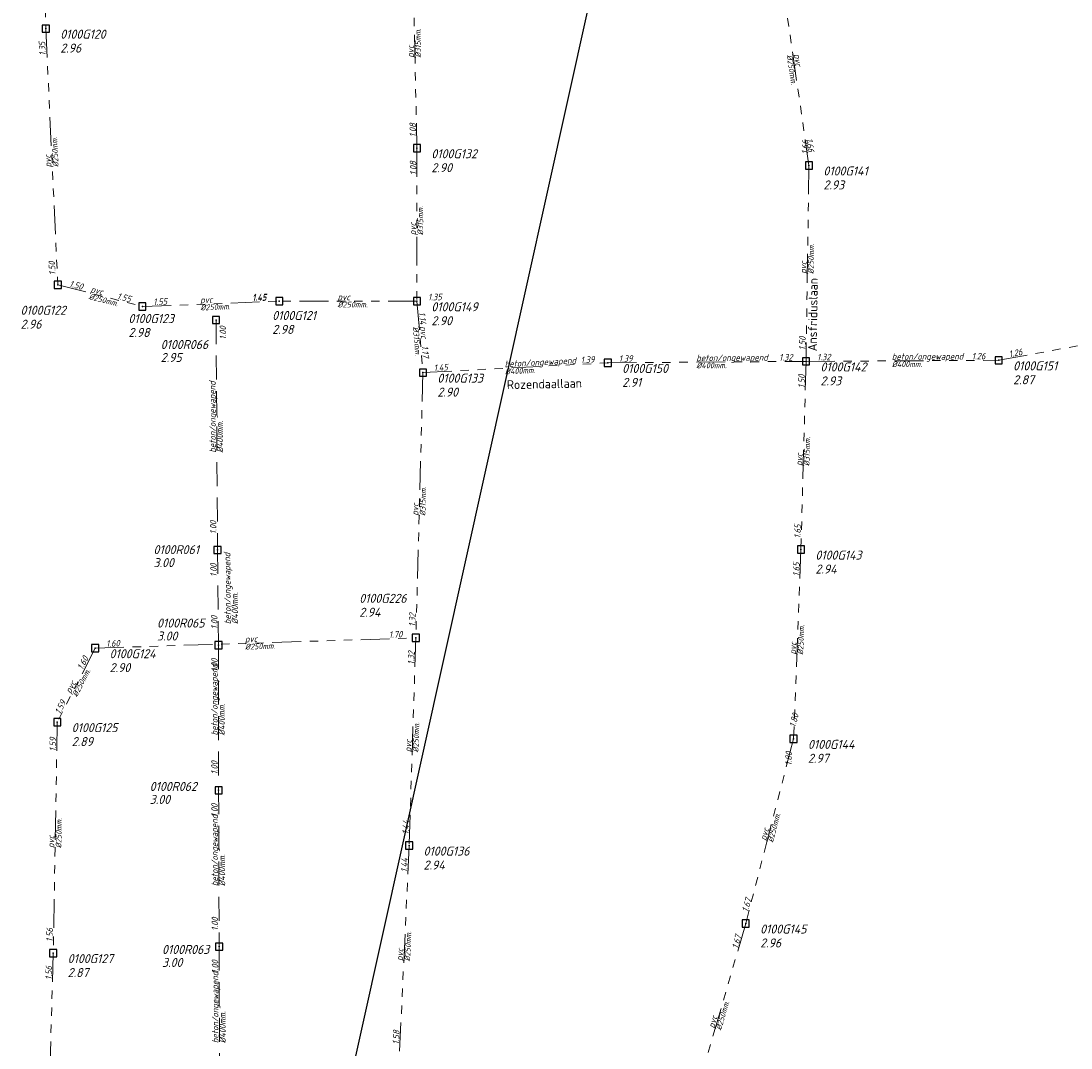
# Model space of a CAD drawing. Extents: x 155498 to 174806, y 452529 to 461643.
# Tile 10 of 44: x 157475 to 157694, y 460722 to 460936. Entities that reach past the tile are written whole.
import ezdxf
from ezdxf.enums import TextEntityAlignment as Align

# ---------------------------------------------------------------- set-up
doc = ezdxf.new("R2010")
doc.units = 0
doc.header["$PDMODE"] = 64
doc.header["$PDSIZE"] = 1.5
doc.linetypes.add('RI-GWA', pattern=[18.45, 6, -1.8, 1.75, -1.8, 1.75, -1.8, 1.75, -1.8])
doc.linetypes.add('RI-HWA', pattern=[7.4, 5, -2.4])
doc.layers.get('0').update_dxf_attribs({"linetype": 'CONTINUOUS'})
doc.layers.get('DEFPOINTS').update_dxf_attribs({"linetype": 'CONTINUOUS'})
for name, color, linetype, lineweight in [('B-OI-RI-GWA-MATERIAAL-T18', 10, 'CONTINUOUS', 18), ('B-OI-RI-GWA-PUTDEKSELHOOGTE-T25', 10, 'CONTINUOUS', 25), ('B-OI-RI-GWA_BOB-T18', 10, 'CONTINUOUS', 18), ('B-OI-RI-GWA_DIAMETER-T18', 10, 'CONTINUOUS', 18), ('B-OI-RI-GWA_PUTNUMMER-T18', 10, 'CONTINUOUS', 18), ('B-OI-RI-GWA_RIOOLPUT-S', 10, 'CONTINUOUS', 25), ('B-OI-RI-GWA_TRANSPORTLEIDING-G', 10, 'RI-GWA', 18), ('B-OI-RI-HWA-BOB-T18', 150, 'CONTINUOUS', 18), ('B-OI-RI-HWA-MATERIAAL-T18', 150, 'CONTINUOUS', 18), ('B-OI-RI-HWA-PUTDEKSELHOOGTE-T25', 150, 'CONTINUOUS', 25), ('B-OI-RI-HWA-PUTNUMMER-T25', 150, 'CONTINUOUS', 25), ('B-OI-RI-HWA_DIAMETER-T18', 150, 'CONTINUOUS', 18), ('B-OI-RI-HWA_RIOOLPUT-S', 150, 'CONTINUOUS', 25), ('B-OI-RI-HWA_TRANSPORTLEIDING-G', 150, 'RI-HWA', 18), ('B-XX-OG-TOPOGRAFIE-T18', 2, 'CONTINUOUS', 18)]:
    doc.layers.add(name, color=color, linetype=linetype, lineweight=lineweight)
doc.styles.add('NLCS-ISO-M-T18', font='NLCS-ISO.ttf', dxfattribs={"height": 1.8})
doc.styles.add('NLCS-ISO-M500-T18_CURSIEF', font='NLCS-ISO.ttf', dxfattribs={"oblique": 15, "height": 0.9})
doc.styles.add('NLCS-ISO-M750-T18_CURSIEF', font='NLCS-ISO.ttf', dxfattribs={"oblique": 15, "height": 1.35})
doc.styles.add('NLCS-ISO-M750-T25_CURSIEF', font='NLCS-ISO.ttf', dxfattribs={"oblique": 15, "height": 1.875})

# ---------------------------------------------------------------- blocks, each defined once
blk = doc.blocks.new('ACMAP_ANN_TEMPLATE_gwa-diam')
at = {"style": 'NLCS-ISO-M500-T18_CURSIEF', "oblique": 15}
blk.add_attdef('gwa-diam', (-2.2, -1.3), '', height=1.2, dxfattribs=at)
blk = doc.blocks.new('ACMAP_ANN_TEMPLATE_gwa-materiaal')
at = {"style": 'NLCS-ISO-M750-T18_CURSIEF', "oblique": 15}
blk.add_attdef('gwa-mat', (-2.2, 0.2), '', height=1.35, dxfattribs=at)
blk = doc.blocks.new('ACMAP_ANN_TEMPLATE_gwa-nap-l')
at = {"style": 'NLCS-ISO-M750-T18_CURSIEF', "oblique": 15}
blk.add_attdef('gwa-nap-l', (2.3, 0.2), '', height=1.35, dxfattribs=at)
blk = doc.blocks.new('ACMAP_ANN_TEMPLATE_gwa-nap-r')
at = {"style": 'NLCS-ISO-M750-T18_CURSIEF', "oblique": 15}
blk.add_attdef('gwa-nap-r', (-5.6, 0.2), '', height=1.35, dxfattribs=at)
blk = doc.blocks.new('ACMAP_ANN_TEMPLATE_hwa-diam')
at = {"style": 'NLCS-ISO-M750-T18_CURSIEF', "oblique": 15}
blk.add_attdef('hwa-diam', (-3.7, -1.3), '', height=1.35, dxfattribs=at)
blk = doc.blocks.new('ACMAP_ANN_TEMPLATE_hwa-nap-l')
at = {"style": 'NLCS-ISO-M750-T18_CURSIEF', "oblique": 15}
blk.add_attdef('hwa-nap-l', (3.3, 0.2), '', height=1.35, dxfattribs=at)
blk = doc.blocks.new('ACMAP_ANN_TEMPLATE_hwa-nap-r')
at = {"style": 'NLCS-ISO-M750-T18_CURSIEF', "oblique": 15}
blk.add_attdef('hwa-nap-r', (-5.6, 0.2), '', height=1.35, dxfattribs=at)
blk = doc.blocks.new('ACMAP_ANN_TEMPLATE_hwa-materiaal')
at = {"style": 'NLCS-ISO-M750-T18_CURSIEF', "oblique": 15}
blk.add_attdef('hwa-mat', (-3.7, 0.2), '', height=1.35, dxfattribs=at)
blk = doc.blocks.new('ACMAP_ANN_TEMPLATE_hwa-puth')
at = {"style": 'NLCS-ISO-M750-T25_CURSIEF', "oblique": 15}
blk.add_attdef('hwa-puth', (-9, -6.8), '', height=1.88, dxfattribs=at)
blk = doc.blocks.new('ACMAP_ANN_TEMPLATE_hwa-putnr')
at = {"style": 'NLCS-ISO-M750-T25_CURSIEF', "oblique": 15}
blk.add_attdef('hwa-putnr', (-9, -4.1), '', height=1.88, dxfattribs=at)
blk = doc.blocks.new('ACMAP_ANN_TEMPLATE_gwa-puth')
at = {"style": 'NLCS-ISO-M750-T25_CURSIEF', "oblique": 15}
blk.add_attdef('gwa-puth', (3, -5), '', height=1.88, dxfattribs=at)
blk = doc.blocks.new('ACMAP_ANN_TEMPLATE_gwa-putnr')
at = {"style": 'NLCS-ISO-M750-T25_CURSIEF', "oblique": 15}
blk.add_attdef('gwa-putnr', (3, -2.1), '', height=1.88, dxfattribs=at)

msp = doc.modelspace()

# ---------------------------------------------------------------- linework, layer by layer
at = {"layer": 'B-OI-RI-GWA_RIOOLPUT-S'}
for p in [(157480.29, 460934), (157557.58, 460909.09), (157639.23, 460905.5), (157482.79, 460880.64), (157528.91, 460877.21), (157557.58, 460877.21), (157500.39, 460876.12), (157597.32, 460864.37), (157638.61, 460864.68), (157678.74, 460864.91), (157558.83, 460862.34), (157637.56, 460825.48), (157557.36, 460807.07), (157490.57, 460804.94), (157482.68, 460789.54), (157636.01, 460786.06), (157555.95, 460763.82), (157626.05, 460747.59), (157481.84, 460741.42)]:
    msp.add_point(p, dxfattribs=at)
at = {"layer": 'B-OI-RI-GWA_TRANSPORTLEIDING-G'}
for p, q in [((157478.88, 460979.25), (157480.29, 460934)), ((157556.65, 460951.16), (157557.58, 460909.09)), ((157633.15, 460947.42), (157639.23, 460905.5)), ((157480.29, 460934), (157482.79, 460880.64)), ((157557.58, 460909.09), (157557.58, 460877.21)), ((157639.23, 460905.5), (157638.61, 460864.68)), ((157482.79, 460880.64), (157500.39, 460876.12)), ((157500.39, 460876.12), (157528.91, 460877.21)), ((157557.58, 460877.21), (157528.91, 460877.21)), ((157557.58, 460877.21), (157558.83, 460862.34)), ((157678.74, 460864.91), (157726.45, 460873.64)), ((157558.83, 460862.34), (157597.32, 460864.37)), ((157597.32, 460864.37), (157638.61, 460864.68)), ((157638.61, 460864.68), (157637.56, 460825.48)), ((157638.61, 460864.68), (157678.74, 460864.91)), ((157558.83, 460862.34), (157557.36, 460807.07)), ((157637.56, 460825.48), (157636.01, 460786.06)), ((157490.57, 460804.94), (157557.36, 460807.07)), ((157557.36, 460807.07), (157555.95, 460763.82)), ((157490.57, 460804.94), (157482.68, 460789.54)), ((157482.68, 460789.54), (157481.84, 460741.42)), ((157636.01, 460786.06), (157626.05, 460747.59)), ((157555.95, 460763.82), (157553.93, 460720.04)), ((157626.05, 460747.59), (157614.52, 460707.86)), ((157481.84, 460741.42), (157480.31, 460688.11))]:
    msp.add_line(p, q, dxfattribs=at)
at = {"layer": 'B-OI-RI-HWA_RIOOLPUT-S'}
for p in [(157515.74, 460873.29), (157516.06, 460825.39), (157516.25, 460805.58), (157516.28, 460775.33), (157516.39, 460742.76)]:
    msp.add_point(p, dxfattribs=at)
at = {"layer": 'B-OI-RI-HWA_TRANSPORTLEIDING-G'}
for p, q in [((157515.74, 460873.29), (157516.06, 460825.39)), ((157516.06, 460825.39), (157516.25, 460805.58)), ((157516.25, 460805.58), (157516.28, 460775.33)), ((157516.28, 460775.33), (157516.39, 460742.76)), ((157516.39, 460742.76), (157516.48, 460709.92))]:
    msp.add_line(p, q, dxfattribs=at)
at = {"layer": 'DEFPOINTS', "flags": 128}
msp.add_lwpolyline([(157498.69, 460511.77), (157666.49, 461268.41), (158141.33, 461489.21), (159256.93, 461205.94), (159206.49, 460696.31), (158205.71, 460856.25), (158144.02, 460363.33)], close=True, dxfattribs=at)

# ---------------------------------------------------------------- block references
at = {"layer": 'B-OI-RI-GWA-MATERIAAL-T18'}
for p, rotation, values in [((157557.12, 460930.12), 91.27321152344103, {'gwa-mat': 'pvc'}), ((157636.19, 460926.46), 278.2485328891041, {'gwa-mat': 'pvc'}), ((157481.54, 460907.32), 92.6837584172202, {'gwa-mat': 'pvc'}), ((157557.58, 460893.15), 89.98561943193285, {'gwa-mat': 'pvc'}), ((157638.92, 460885.09), 89.12565528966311, {'gwa-mat': 'pvc'}), ((157491.59, 460878.38), 345.6074878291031, {'gwa-mat': 'pvc'}), ((157514.65, 460876.67), 2.18917044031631, {'gwa-mat': 'pvc'}), ((157558.2, 460869.78), 274.8207199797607, {'gwa-mat': 'pvc'}), ((157658.67, 460864.8), 0.3311940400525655, {'gwa-mat': 'beton/ongewapend'}), ((157578.07, 460863.36), 3.011927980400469, {'gwa-mat': 'beton/ongewapend'}), ((157617.96, 460864.53), 0.4329468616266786, {'gwa-mat': 'beton/ongewapend'}), ((157638.08, 460845.08), 88.47888136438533, {'gwa-mat': 'pvc'}), ((157558.1, 460834.71), 88.47978031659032, {'gwa-mat': 'pvc'}), ((157523.96, 460806), 1.828150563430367, {'gwa-mat': 'pvc'}), ((157636.79, 460805.77), 87.73667205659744, {'gwa-mat': 'pvc'}), ((157486.63, 460797.24), 62.88826127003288, {'gwa-mat': 'pvc'}), ((157556.66, 460785.44), 88.13266639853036, {'gwa-mat': 'pvc'}), ((157482.26, 460765.48), 88.99153077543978, {'gwa-mat': 'pvc'}), ((157631.03, 460766.83), 75.48984382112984, {'gwa-mat': 'pvc'}), ((157554.94, 460741.93), 87.35060405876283, {'gwa-mat': 'pvc'}), ((157620.29, 460727.73), 73.81718648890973, {'gwa-mat': 'pvc'})]:
    msp.add_blockref('ACMAP_ANN_TEMPLATE_gwa-materiaal', p, dxfattribs=dict(at, rotation=rotation)).add_auto_attribs(values)
msp.add_blockref('ACMAP_ANN_TEMPLATE_gwa-materiaal', (157543.24, 460877.21), dxfattribs=at).add_auto_attribs({'gwa-mat': 'pvc'})
at = {"layer": 'B-OI-RI-GWA-PUTDEKSELHOOGTE-T25'}
for p, values in [((157480.29, 460934), {'gwa-puth': '2.96'}), ((157557.58, 460909.09), {'gwa-puth': '2.90'}), ((157639.23, 460905.5), {'gwa-puth': '2.93'}), ((157472.02, 460876.49), {'gwa-puth': '2.96'}), ((157557.58, 460877.21), {'gwa-puth': '2.90'}), ((157494.49, 460874.76), {'gwa-puth': '2.98'}), ((157524.44, 460875.4), {'gwa-puth': '2.98'}), ((157597.32, 460864.37), {'gwa-puth': '2.91'}), ((157638.61, 460864.68), {'gwa-puth': '2.93'}), ((157678.74, 460864.91), {'gwa-puth': '2.87'}), ((157558.83, 460862.34), {'gwa-puth': '2.90'}), ((157637.56, 460825.48), {'gwa-puth': '2.94'}), ((157542.56, 460816.48), {'gwa-puth': '2.94'}), ((157490.57, 460804.94), {'gwa-puth': '2.90'}), ((157482.68, 460789.54), {'gwa-puth': '2.89'}), ((157636.01, 460786.06), {'gwa-puth': '2.97'}), ((157555.95, 460763.82), {'gwa-puth': '2.94'}), ((157626.05, 460747.59), {'gwa-puth': '2.96'}), ((157481.84, 460741.42), {'gwa-puth': '2.87'})]:
    msp.add_blockref('ACMAP_ANN_TEMPLATE_gwa-puth', p, dxfattribs=at).add_auto_attribs(values)
at = {"layer": 'B-OI-RI-GWA_BOB-T18'}
for name, p, rotation, values in [('ACMAP_ANN_TEMPLATE_gwa-nap-r', (157480.29, 460934), 91.78591830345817, {'gwa-nap-r': '1.35'}), ('ACMAP_ANN_TEMPLATE_gwa-nap-l', (157557.58, 460909.09), 89.98561943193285, {'gwa-nap-l': '1.08'}), ('ACMAP_ANN_TEMPLATE_gwa-nap-l', (157639.23, 460905.5), 89.12565528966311, {'gwa-nap-l': '1.66'}), ('ACMAP_ANN_TEMPLATE_gwa-nap-r', (157639.23, 460905.5), 278.2485328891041, {'gwa-nap-r': '1.66'}), ('ACMAP_ANN_TEMPLATE_gwa-nap-r', (157557.58, 460909.09), 91.27321152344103, {'gwa-nap-r': '1.08'}), ('ACMAP_ANN_TEMPLATE_gwa-nap-r', (157482.27, 460888.29), 92.6837584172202, {'gwa-nap-r': '1.50'}), ('ACMAP_ANN_TEMPLATE_gwa-nap-l', (157482.79, 460880.64), 345.6074878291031, {'gwa-nap-l': '1.50'}), ('ACMAP_ANN_TEMPLATE_gwa-nap-r', (157500.39, 460876.12), 345.6074878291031, {'gwa-nap-r': '1.55'}), ('ACMAP_ANN_TEMPLATE_gwa-nap-l', (157500.39, 460876.12), 2.18917044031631, {'gwa-nap-l': '1.55'}), ('ACMAP_ANN_TEMPLATE_gwa-nap-r', (157528.91, 460877.21), 2.18917044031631, {'gwa-nap-r': '1.45'}), ('ACMAP_ANN_TEMPLATE_gwa-nap-l', (157557.58, 460877.21), 274.8207199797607, {'gwa-nap-l': '1.14'}), ('ACMAP_ANN_TEMPLATE_gwa-nap-l', (157638.61, 460864.68), 88.47888136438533, {'gwa-nap-l': '1.50'}), ('ACMAP_ANN_TEMPLATE_gwa-nap-r', (157558.83, 460862.34), 274.8207199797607, {'gwa-nap-r': '1.17'}), ('ACMAP_ANN_TEMPLATE_gwa-nap-r', (157678.74, 460864.91), 0.3311940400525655, {'gwa-nap-r': '1.26'}), ('ACMAP_ANN_TEMPLATE_gwa-nap-l', (157678.74, 460864.91), 10.3609517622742, {'gwa-nap-l': '1.26'}), ('ACMAP_ANN_TEMPLATE_gwa-nap-r', (157597.32, 460864.37), 3.011927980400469, {'gwa-nap-r': '1.39'}), ('ACMAP_ANN_TEMPLATE_gwa-nap-l', (157597.32, 460864.37), 0.4329468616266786, {'gwa-nap-l': '1.39'}), ('ACMAP_ANN_TEMPLATE_gwa-nap-r', (157638.61, 460864.68), 0.4329468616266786, {'gwa-nap-r': '1.32'}), ('ACMAP_ANN_TEMPLATE_gwa-nap-l', (157638.61, 460864.68), 0.3311940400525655, {'gwa-nap-l': '1.32'}), ('ACMAP_ANN_TEMPLATE_gwa-nap-l', (157558.83, 460862.34), 3.011927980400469, {'gwa-nap-l': '1.45'}), ('ACMAP_ANN_TEMPLATE_gwa-nap-r', (157638.61, 460864.68), 89.12565528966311, {'gwa-nap-r': '1.50'}), ('ACMAP_ANN_TEMPLATE_gwa-nap-l', (157637.56, 460825.48), 87.73667205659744, {'gwa-nap-l': '1.65'}), ('ACMAP_ANN_TEMPLATE_gwa-nap-r', (157637.56, 460825.48), 88.47888136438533, {'gwa-nap-r': '1.65'}), ('ACMAP_ANN_TEMPLATE_gwa-nap-l', (157557.36, 460807.07), 88.13266639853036, {'gwa-nap-l': '1.32'}), ('ACMAP_ANN_TEMPLATE_gwa-nap-r', (157557.36, 460807.07), 1.828150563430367, {'gwa-nap-r': '1.70'}), ('ACMAP_ANN_TEMPLATE_gwa-nap-l', (157490.57, 460804.94), 1.828150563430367, {'gwa-nap-l': '1.60'}), ('ACMAP_ANN_TEMPLATE_gwa-nap-l', (157487.07, 460798.15), 62.88826127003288, {'gwa-nap-l': '1.60'}), ('ACMAP_ANN_TEMPLATE_gwa-nap-r', (157557.36, 460807.07), 88.47978031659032, {'gwa-nap-r': '1.32'}), ('ACMAP_ANN_TEMPLATE_gwa-nap-r', (157485.98, 460795.94), 62.88826127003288, {'gwa-nap-r': '1.59'}), ('ACMAP_ANN_TEMPLATE_gwa-nap-l', (157636.01, 460786.06), 75.48984382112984, {'gwa-nap-l': '1.80'}), ('ACMAP_ANN_TEMPLATE_gwa-nap-l', (157482.54, 460781.11), 88.99153077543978, {'gwa-nap-l': '1.59'}), ('ACMAP_ANN_TEMPLATE_gwa-nap-r', (157636.01, 460786.06), 87.73667205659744, {'gwa-nap-r': '1.80'}), ('ACMAP_ANN_TEMPLATE_gwa-nap-l', (157555.95, 460763.82), 87.35060405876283, {'gwa-nap-l': '1.44'}), ('ACMAP_ANN_TEMPLATE_gwa-nap-r', (157555.95, 460763.82), 88.13266639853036, {'gwa-nap-r': '1.44'}), ('ACMAP_ANN_TEMPLATE_gwa-nap-l', (157626.05, 460747.59), 73.81718648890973, {'gwa-nap-l': '1.67'}), ('ACMAP_ANN_TEMPLATE_gwa-nap-l', (157481.84, 460741.42), 88.35608999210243, {'gwa-nap-l': '1.56'}), ('ACMAP_ANN_TEMPLATE_gwa-nap-r', (157626.05, 460747.59), 75.48984382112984, {'gwa-nap-r': '1.67'}), ('ACMAP_ANN_TEMPLATE_gwa-nap-r', (157481.84, 460741.42), 88.99153077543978, {'gwa-nap-r': '1.56'}), ('ACMAP_ANN_TEMPLATE_gwa-nap-l', (157553.93, 460720.04), 87.23509682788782, {'gwa-nap-l': '1.58'})]:
    msp.add_blockref(name, p, dxfattribs=dict(at, rotation=rotation)).add_auto_attribs(values)
for name, p, values in [('ACMAP_ANN_TEMPLATE_gwa-nap-r', (157528.91, 460877.21), {'gwa-nap-r': '1.45'}), ('ACMAP_ANN_TEMPLATE_gwa-nap-l', (157557.58, 460877.21), {'gwa-nap-l': '1.35'})]:
    msp.add_blockref(name, p, dxfattribs=at).add_auto_attribs(values)
at = {"layer": 'B-OI-RI-GWA_DIAMETER-T18'}
for p, rotation, values in [((157557.12, 460930.12), 91.27321152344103, {'gwa-diam': '%%c315mm.'}), ((157636.19, 460926.46), 278.2485328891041, {'gwa-diam': '%%c250mm.'}), ((157481.54, 460907.32), 92.6837584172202, {'gwa-diam': '%%c250mm.'}), ((157557.58, 460893.15), 89.98561943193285, {'gwa-diam': '%%c315mm.'}), ((157638.92, 460885.09), 89.12565528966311, {'gwa-diam': '%%c250mm.'}), ((157491.59, 460878.38), 345.6074878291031, {'gwa-diam': '%%c250mm.'}), ((157514.65, 460876.67), 2.18917044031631, {'gwa-diam': '%%c250mm.'}), ((157558.2, 460869.78), 274.8207199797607, {'gwa-diam': '%%c315mm.'}), ((157617.96, 460864.53), 0.4329468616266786, {'gwa-diam': '%%c400mm.'}), ((157658.67, 460864.8), 0.3311940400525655, {'gwa-diam': '%%c400mm.'}), ((157578.07, 460863.36), 3.011927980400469, {'gwa-diam': '%%c400mm.'}), ((157638.08, 460845.08), 88.47888136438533, {'gwa-diam': '%%c315mm.'}), ((157558.1, 460834.71), 88.47978031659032, {'gwa-diam': '%%c315mm.'}), ((157636.79, 460805.77), 87.73667205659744, {'gwa-diam': '%%c250mm.'}), ((157523.96, 460806), 1.828150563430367, {'gwa-diam': '%%c250mm.'}), ((157486.63, 460797.24), 62.88826127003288, {'gwa-diam': '%%c250mm.'}), ((157556.66, 460785.44), 88.13266639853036, {'gwa-diam': '%%c250mm.'}), ((157482.26, 460765.48), 88.99153077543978, {'gwa-diam': '%%c250mm.'}), ((157631.03, 460766.83), 75.48984382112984, {'gwa-diam': '%%c250mm.'}), ((157554.94, 460741.93), 87.35060405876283, {'gwa-diam': '%%c250mm.'}), ((157620.29, 460727.73), 73.81718648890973, {'gwa-diam': '%%c250mm.'})]:
    msp.add_blockref('ACMAP_ANN_TEMPLATE_gwa-diam', p, dxfattribs=dict(at, rotation=rotation)).add_auto_attribs(values)
msp.add_blockref('ACMAP_ANN_TEMPLATE_gwa-diam', (157543.24, 460877.21), dxfattribs=at).add_auto_attribs({'gwa-diam': '%%c250mm.'})
at = {"layer": 'B-OI-RI-GWA_PUTNUMMER-T18'}
for p, values in [((157480.29, 460934), {'gwa-putnr': '0100G120'}), ((157557.58, 460909.09), {'gwa-putnr': '0100G132'}), ((157639.23, 460905.5), {'gwa-putnr': '0100G141'}), ((157472.02, 460876.49), {'gwa-putnr': '0100G122'}), ((157557.58, 460877.21), {'gwa-putnr': '0100G149'}), ((157494.49, 460874.76), {'gwa-putnr': '0100G123'}), ((157524.44, 460875.4), {'gwa-putnr': '0100G121'}), ((157638.61, 460864.68), {'gwa-putnr': '0100G142'}), ((157678.74, 460864.91), {'gwa-putnr': '0100G151'}), ((157558.83, 460862.34), {'gwa-putnr': '0100G133'}), ((157597.32, 460864.37), {'gwa-putnr': '0100G150'}), ((157637.56, 460825.48), {'gwa-putnr': '0100G143'}), ((157542.56, 460816.48), {'gwa-putnr': '0100G226'}), ((157490.57, 460804.94), {'gwa-putnr': '0100G124'}), ((157482.68, 460789.54), {'gwa-putnr': '0100G125'}), ((157636.01, 460786.06), {'gwa-putnr': '0100G144'}), ((157555.95, 460763.82), {'gwa-putnr': '0100G136'}), ((157626.05, 460747.59), {'gwa-putnr': '0100G145'}), ((157481.84, 460741.42), {'gwa-putnr': '0100G127'})]:
    msp.add_blockref('ACMAP_ANN_TEMPLATE_gwa-putnr', p, dxfattribs=at).add_auto_attribs(values)
at = {"layer": 'B-OI-RI-HWA-BOB-T18'}
for name, p, rotation, values in [('ACMAP_ANN_TEMPLATE_hwa-nap-l', (157518.08, 460865.91), 90.37555563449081, {'hwa-nap-l': '1.00'}), ('ACMAP_ANN_TEMPLATE_hwa-nap-l', (157516.06, 460825.39), 90.56961376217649, {'hwa-nap-l': '1.00'}), ('ACMAP_ANN_TEMPLATE_hwa-nap-r', (157516.06, 460825.39), 90.37555563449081, {'hwa-nap-r': '1.00'}), ('ACMAP_ANN_TEMPLATE_hwa-nap-l', (157516.25, 460805.58), 90.05682036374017, {'hwa-nap-l': '1.00'}), ('ACMAP_ANN_TEMPLATE_hwa-nap-r', (157516.25, 460805.58), 90.56961376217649, {'hwa-nap-r': '1.00'}), ('ACMAP_ANN_TEMPLATE_hwa-nap-l', (157516.28, 460775.33), 90.18651018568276, {'hwa-nap-l': '1.00'}), ('ACMAP_ANN_TEMPLATE_hwa-nap-r', (157516.28, 460775.33), 90.05682036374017, {'hwa-nap-r': '1.00'}), ('ACMAP_ANN_TEMPLATE_hwa-nap-l', (157516.39, 460742.76), 90.1622710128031, {'hwa-nap-l': '1.00'}), ('ACMAP_ANN_TEMPLATE_hwa-nap-r', (157516.39, 460742.76), 90.18651018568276, {'hwa-nap-r': '1.00'})]:
    msp.add_blockref(name, p, dxfattribs=dict(at, rotation=rotation)).add_auto_attribs(values)
at = {"layer": 'B-OI-RI-HWA-MATERIAAL-T18'}
for p, rotation in [((157515.9, 460849.34), 90.37555563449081), ((157519.01, 460813.62), 90.56961376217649), ((157516.27, 460790.45), 90.05682036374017), ((157516.34, 460759.04), 90.18651018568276), ((157516.44, 460726.34), 90.1622710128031)]:
    msp.add_blockref('ACMAP_ANN_TEMPLATE_hwa-materiaal', p, dxfattribs=dict(at, rotation=rotation)).add_auto_attribs({'hwa-mat': 'beton/ongewapend'})
at = {"layer": 'B-OI-RI-HWA-PUTDEKSELHOOGTE-T25'}
for p, values in [((157513.21, 460871.35), {'hwa-puth': '2.95'}), ((157511.71, 460828.62), {'hwa-puth': '3.00'}), ((157512.45, 460813.33), {'hwa-puth': '3.00'}), ((157510.92, 460779.29), {'hwa-puth': '3.00'}), ((157513.49, 460745.33), {'hwa-puth': '3.00'})]:
    msp.add_blockref('ACMAP_ANN_TEMPLATE_hwa-puth', p, dxfattribs=at).add_auto_attribs(values)
at = {"layer": 'B-OI-RI-HWA-PUTNUMMER-T25'}
for p, values in [((157513.21, 460871.35), {'hwa-putnr': '0100R066'}), ((157511.71, 460828.62), {'hwa-putnr': '0100R061'}), ((157512.45, 460813.33), {'hwa-putnr': '0100R065'}), ((157510.92, 460779.29), {'hwa-putnr': '0100R062'}), ((157513.49, 460745.33), {'hwa-putnr': '0100R063'})]:
    msp.add_blockref('ACMAP_ANN_TEMPLATE_hwa-putnr', p, dxfattribs=at).add_auto_attribs(values)
at = {"layer": 'B-OI-RI-HWA_DIAMETER-T18'}
for p, rotation in [((157515.9, 460849.34), 90.37555563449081), ((157519.01, 460813.62), 90.56961376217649), ((157516.27, 460790.45), 90.05682036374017), ((157516.34, 460759.04), 90.18651018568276), ((157516.44, 460726.34), 90.1622710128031)]:
    msp.add_blockref('ACMAP_ANN_TEMPLATE_hwa-diam', p, dxfattribs=dict(at, rotation=rotation)).add_auto_attribs({'hwa-diam': '%%c400mm.'})

# ---------------------------------------------------------------- texts
at = {"layer": 'B-XX-OG-TOPOGRAFIE-T18', "style": 'NLCS-ISO-M-T18'}
for s, rotation, p in [('Ansfriduslaan', 89.2, (157640.03, 460874.42)), ('Rozendaallaan', 1.3, (157584.12, 460859.99))]:
    msp.add_text(s, height=1.875, rotation=rotation, dxfattribs=at).set_placement(p, align=Align.MIDDLE_CENTER)

doc.saveas('drawing.dxf')
